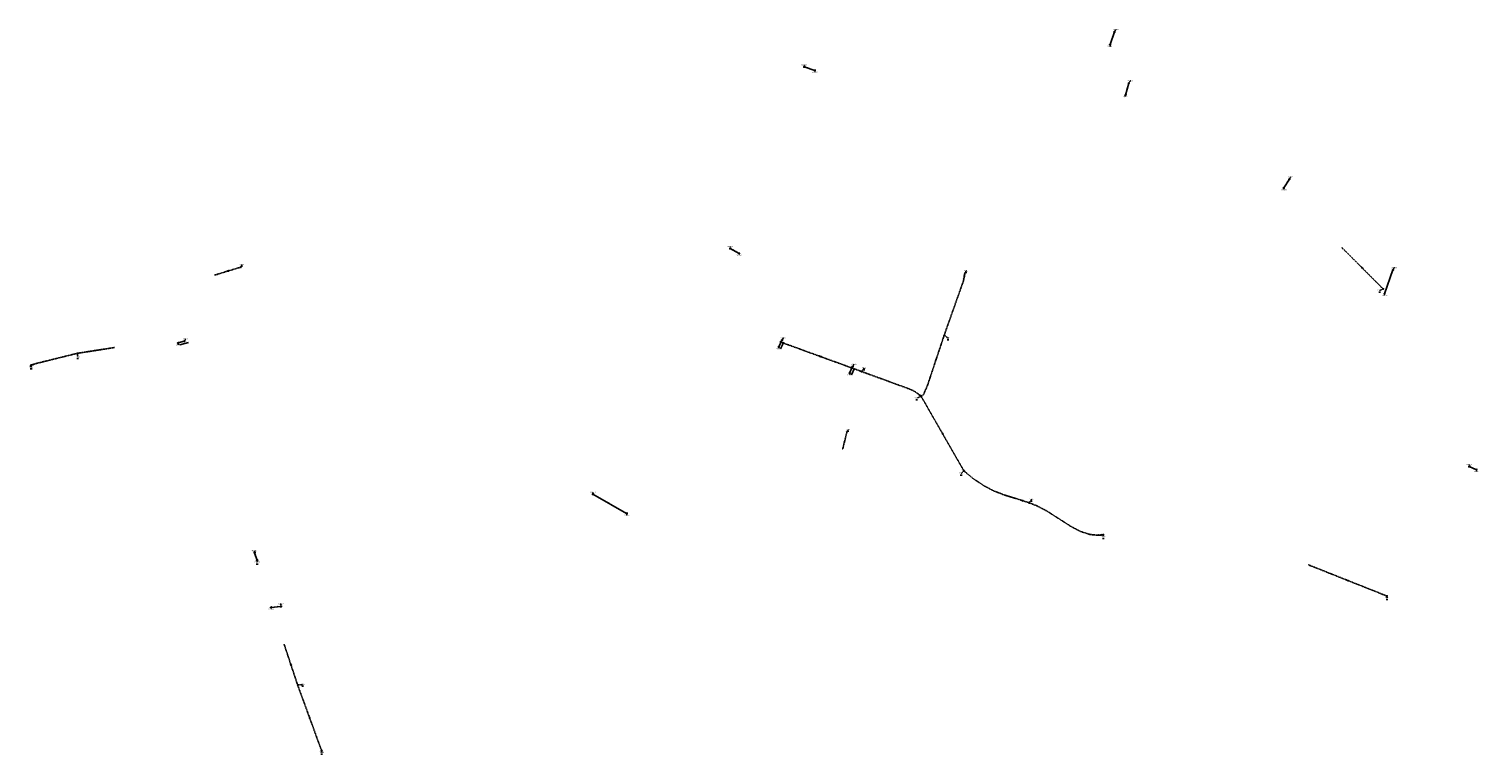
# Model space of a CAD drawing. Extents: x 188323 to 208361, y 565368 to 574910.
# Tile 33 of 256: x 199742 to 201644, y 565368 to 566319. Entities that reach past the tile are written whole.
import ezdxf

# ---------------------------------------------------------------- set-up
doc = ezdxf.new("R2010")
doc.units = 0
doc.linetypes.add('DASHDOT', pattern=[1, 0.5, -0.25, 0, -0.25])
doc.linetypes.add('DASHED', pattern=[0.75, 0.5, -0.25])
doc.layers.get('0').update_dxf_attribs({"linetype": 'CONTINUOUS'})
for name, color, linetype in [('RIO-AFM', 7, 'CONTINUOUS'), ('RIO-BOK', 7, 'CONTINUOUS'), ('RIO-DET', 7, 'CONTINUOUS'), ('RIO-KNP', 7, 'CONTINUOUS'), ('RIO-KNR', 7, 'CONTINUOUS'), ('RIO-LAG', 7, 'CONTINUOUS'), ('RIO-LAG_2B', 7, 'DASHED'), ('RIO-LEN', 7, 'CONTINUOUS'), ('RIO-MVD', 1, 'CONTINUOUS'), ('RIO-VRB', 6, 'DASHDOT'), ('RIO-VRH', 7, 'CONTINUOUS')]:
    doc.layers.add(name, color=color, linetype=linetype)
doc.styles.add('RIO-TXT', font='isocp.shx')

# ---------------------------------------------------------------- blocks, each defined once
blk = doc.blocks.new('L_VHR')
blk.add_lwpolyline([(-0.5, 0), (0.5, 0), (-0.5, 0.15), (-0.5, -0.15), (0.5, 0)])
blk = doc.blocks.new('K_IPD')
blk.add_lwpolyline([(-0.496027, 0.307994), (0.503973, 0.307994), (0.003973, -0.558031)], close=True)
blk.add_solid([(-0.496027, 0.307994), (0.503973, 0.307994), (0.003973, -0.558031)])
at = {"style": 'RIO-TXT', "flags": 1}
blk.add_attdef('KNOOPNAAM', (2, 2), '', height=1, dxfattribs=at)
blk = doc.blocks.new('K_FIC')
blk.add_circle((0, 0), 0.0625)
at = {"style": 'RIO-TXT', "flags": 1}
blk.add_attdef('KNOOPNAAM', (2, 2), '', height=1, dxfattribs=at)
blk = doc.blocks.new('K_UTB')
blk.add_lwpolyline([(0.5, 0.15), (0.5, -0.3), (-0.5, -0.3), (-0.5, 0.15), (-0.45, 0.15), (-0.45, -0.25), (0, -0.25), (0.45, -0.25), (0.45, 0.15)], close=True)
blk.add_lwpolyline([(0.85, 0.6), (0.55, 0.65), (0.614828, 0.459583), (0.850842, 0.598937)])
blk.add_arc((0.85, -0.25), 0.85, 90, 180)
at = {"style": 'RIO-TXT', "flags": 1}
blk.add_attdef('KNOOPNAAM', (2, 2), '', height=1, dxfattribs=at)
blk = doc.blocks.new('1294_90______900383____900384_')
at = {"layer": 'RIO-LAG'}
blk.add_line((0, 0), (4.014, 8.962), dxfattribs=at)
at = {"layer": 'RIO-AFM', "style": 'RIO-TXT'}
blk.add_text('r 300', height=0.9, rotation=65.865, dxfattribs=at).set_placement((1.1092, 3.6994))
at = {"layer": 'RIO-LEN', "style": 'RIO-TXT'}
blk.add_text('9m', height=0.9, rotation=65.865, dxfattribs=at).set_placement((0.4469, 2.2209))
blk = doc.blocks.new('1295_90______900385____900386_')
at = {"layer": 'RIO-LAG'}
blk.add_line((0, 0), (-4.288, -8.836), dxfattribs=at)
at = {"layer": 'RIO-AFM', "style": 'RIO-TXT'}
blk.add_text('r 200', height=0.9, rotation=424.0931, dxfattribs=at).set_placement((-2.9491, -4.9281))
at = {"layer": 'RIO-LEN', "style": 'RIO-TXT'}
blk.add_text('10m', height=0.9, rotation=424.0931, dxfattribs=at).set_placement((-3.8914, -6.8717))
blk = doc.blocks.new('1296_90______900389____900390_')
at = {"layer": 'RIO-LAG'}
blk.add_line((0, 0), (11.001, 3.139), dxfattribs=at)
at = {"layer": 'RIO-AFM', "style": 'RIO-TXT'}
blk.add_text('e 350/525', height=0.9, rotation=15.925, dxfattribs=at).set_placement((3.2862, 1.4577))
at = {"layer": 'RIO-LEN', "style": 'RIO-TXT'}
blk.add_text('8m', height=0.9, rotation=15.925, dxfattribs=at).set_placement((1.7284, 1.0132))

msp = doc.modelspace()

# ---------------------------------------------------------------- linework, layer by layer
at = {"layer": 'RIO-LAG'}
for p, q in [((201160.368, 566298.944), (201166.08, 566315.52)), ((200773.024, 566265.024), (200759.2, 566269.568)), ((201180.576, 566232.512), (201185.072, 566248.32)), ((201395.696, 566122.304), (201388.256, 566110.784)), ((200662.112, 566031.04), (200673.84, 566024.832)), ((201520.432, 565971.84), (201531.456, 566003.008)), ((199937.792, 565907.264), (199945.856, 565909.568)), ((200730, 565910.848), (200725.792, 565902.144)), ((200818.816, 565867.712), (200822.688, 565876.352)), ((201641.024, 565740.928), (201631.664, 565745.024)), ((200481.984, 565708.672), (200526.192, 565683.52)), ((200038.208, 565631.744), (200041.456, 565621.696)), ((200072.656, 565561.216), (200059.872, 565560.128))]:
    msp.add_line(p, q, dxfattribs=at)
at = {"layer": 'RIO-LAG_2B'}
for p, q in [((201518.752, 565978.112), (201463.744, 566033.28)), ((200020.192, 566006.784), (199986.176, 565996.48)), ((200834.736, 565869.696), (200726.928, 565908.928)), ((200834.736, 565869.696), (200726.928, 565908.928)), ((199805.52, 565893.632), (199854.432, 565901.248)), ((200968.704, 565739.328), (200912.496, 565837.376)), ((200815.296, 565790.656), (200809.728, 565768.192)), ((201523.632, 565575.104), (201420.432, 565616.128)), ((200094.688, 565458.24), (200076.88, 565511.872)), ((200126.016, 565372.224), (200094.688, 565458.24))]:
    msp.add_line(p, q, dxfattribs=at)
for points in [[(200969.952, 565998.976), (200968.128, 565988.8), (200942.864, 565917.568)], [(200942.864, 565917.568), (200920.928, 565851.584), (200915.776, 565839.808), (200912.496, 565837.376)], [(199744.784, 565878.016), (199751.232, 565880.192), (199805.52, 565893.632)], [(200912.496, 565837.376), (200909.376, 565839.936), (200903.376, 565844.032), (200896.768, 565846.976), (200834.736, 565869.696)], [(201054.192, 565697.472), (201036.688, 565703.168), (201021.376, 565707.776), (201007.472, 565713.28), (200995.584, 565719.488), (200981.136, 565729.024), (200968.704, 565739.328)], [(201151.424, 565655.488), (201144.384, 565654.912), (201134.064, 565655.872), (201121.408, 565659.968), (201109.296, 565666.304), (201076.832, 565687.104), (201064.496, 565693.44), (201054.192, 565697.472)]]:
    msp.add_lwpolyline(points, dxfattribs=at)
at = {"layer": 'RIO-VRB'}
for p, q in [((201166.08, 566315.5), (201168.0564, 566318.5558)), ((201160.37, 566298.96), (201160.9035, 566296.6316)), ((200759.2, 566269.57), (200759.1997, 566272.345)), ((200773.03, 566265.04), (200773.5635, 566262.7116)), ((201185.07, 566248.3), (201187.0464, 566251.3558)), ((201180.57, 566232.51), (201181.1035, 566230.1816)), ((201395.69, 566122.28), (201397.6664, 566125.3358)), ((201388.26, 566110.81), (201388.7935, 566108.4816)), ((200662.12, 566031.04), (200662.1197, 566033.815)), ((200673.84, 566024.82), (200674.3735, 566022.4916)), ((200020.2, 566006.81), (200021.7372, 566010.1732)), ((200969.95, 565999), (200971.9264, 566002.0558)), ((201531.45, 566003.02), (201533.4264, 566006.0758)), ((201518.75, 565978.12), (201514.3559, 565976.2809)), ((201520.43, 565971.81), (201520.9635, 565969.4816)), ((199937.8, 565907.25), (199938.3335, 565904.9216)), ((199945.86, 565909.55), (199947.8364, 565912.6058)), ((200730, 565910.82), (200731.9764, 565913.8758)), ((200942.87, 565917.59), (200948.2894, 565913.7419)), ((199805.52, 565893.63), (199806.4006, 565889.332)), ((200725.79, 565902.15), (200726.3235, 565899.8216)), ((199744.78, 565878.01), (199745.3135, 565875.6816)), ((200818.81, 565867.69), (200819.3435, 565865.3616)), ((200822.68, 565876.33), (200824.6564, 565879.3858)), ((200834.73, 565869.72), (200837.9918, 565874.308)), ((200912.49, 565837.4), (200907.23, 565835.0606)), ((200815.3, 565790.67), (200817.2764, 565793.7258)), ((200968.7, 565739.34), (200965.4394, 565736.151)), ((201631.66, 565745), (201631.6597, 565747.775)), ((201641.02, 565740.94), (201641.5535, 565738.6116)), ((200481.99, 565708.7), (200481.9897, 565711.475)), ((201054.19, 565697.48), (201057.4518, 565702.068)), ((200526.19, 565683.55), (200526.7235, 565681.2216)), ((201151.43, 565655.48), (201151.9635, 565653.1516)), ((200038.21, 565631.74), (200038.2097, 565634.515)), ((200041.45, 565621.72), (200041.9835, 565619.3916)), ((200072.65, 565561.22), (200072.6495, 565564.995)), ((201523.63, 565575.11), (201524.1635, 565572.7816)), ((200059.88, 565560.11), (200060.4135, 565557.7816)), ((200094.69, 565458.24), (200101.765, 565458.94)), ((200126.02, 565372.24), (200126.5535, 565369.9116))]:
    msp.add_line(p, q, dxfattribs=at)

# ---------------------------------------------------------------- block references
at = {"layer": 'RIO-DET'}
for name, p in [('1296_90______900389____900390_', (199940.304, 565904.768)), ('1295_90______900385____900386_', (200732.496, 565908.352)), ('1294_90______900383____900384_', (200821.312, 565865.216))]:
    msp.add_blockref(name, p, dxfattribs=at)
at = {"layer": 'RIO-KNP', "xscale": 1.25, "yscale": 1.25, "zscale": 1.25}
for name, p in [('K_UTB', (201166.08, 566315.52)), ('K_UTB', (201160.368, 566298.944)), ('K_UTB', (200759.2, 566269.568)), ('K_UTB', (200773.024, 566265.024)), ('K_UTB', (201185.072, 566248.32)), ('K_UTB', (201180.576, 566232.512)), ('K_UTB', (201395.696, 566122.304)), ('K_UTB', (201388.256, 566110.784)), ('K_UTB', (200662.112, 566031.04)), ('K_UTB', (200673.84, 566024.832)), ('K_IPD', (200020.192, 566006.784)), ('K_UTB', (201531.456, 566003.008)), ('K_FIC', (199986.176, 565996.48)), ('K_IPD', (200969.952, 565998.976)), ('K_IPD', (201518.752, 565978.112)), ('K_UTB', (201520.432, 565971.84)), ('K_UTB', (199937.792, 565907.264)), ('K_UTB', (199945.856, 565909.568)), ('K_UTB', (200730, 565910.848)), ('K_IPD', (200942.864, 565917.568)), ('K_IPD', (199805.52, 565893.632)), ('K_UTB', (200725.792, 565902.144)), ('K_IPD', (199744.784, 565878.016)), ('K_UTB', (200818.816, 565867.712)), ('K_UTB', (200822.688, 565876.352)), ('K_IPD', (200834.736, 565869.696)), ('K_IPD', (200912.496, 565837.376)), ('K_IPD', (200815.296, 565790.656)), ('K_FIC', (200809.728, 565768.192)), ('K_IPD', (200968.704, 565739.328)), ('K_UTB', (201631.664, 565745.024)), ('K_UTB', (201641.024, 565740.928)), ('K_UTB', (200481.984, 565708.672)), ('K_IPD', (201054.192, 565697.472)), ('K_UTB', (200526.192, 565683.52)), ('K_IPD', (201151.424, 565655.488)), ('K_UTB', (200038.208, 565631.744)), ('K_UTB', (200041.456, 565621.696)), ('K_IPD', (201523.632, 565575.104)), ('K_UTB', (200059.872, 565560.128)), ('K_UTB', (200072.656, 565561.216)), ('K_IPD', (200094.688, 565458.24)), ('K_IPD', (200126.016, 565372.224))]:
    msp.add_blockref(name, p, dxfattribs=at)
at = {"layer": 'RIO-VRH', "xscale": 2, "yscale": 2, "zscale": 2}
for p, rotation in [((200003.19, 566001.645), 196.8889), ((201491.245, 566005.715), 134.911), ((200969.04, 565993.915), 259.8458), ((199829.98, 565897.425), 8.8183), ((200780.83, 565889.335), 160.0048), ((200780.83, 565889.335), 160.0048), ((199748.005, 565879.105), 18.7523), ((200931.895, 565884.59), 251.5969), ((200910.935, 565838.68), 140.5444), ((200940.595, 565788.37), 119.8283), ((201045.44, 565700.335), 161.9311), ((201147.905, 565655.18), 184.864), ((201472.03, 565595.605), 158.3397), ((200085.785, 565485.055), 108.3781), ((200110.355, 565415.24), 110.0239)]:
    msp.add_blockref('L_VHR', p, dxfattribs=dict(at, rotation=rotation))

# ---------------------------------------------------------------- texts
at = {"layer": 'RIO-AFM', "style": 'RIO-TXT'}
for s, rotation, p in [('r 300', 70.947, (201162.4879, 566306.6272)), ('r 300', 341.8657, (200765.5015, 566268.0364)), ('r 300', 74.0855, (201182.1171, 566239.7628)), ('r 300', 417.06, (201391.1116, 566116.1388)), ('r 125', 332.0472, (200667.5003, 566028.7548)), ('r 200', 376.8889, (200002.266, 566001.8982)), ('r 160', 314.9109, (201491.0442, 566006.659)), ('r 160', 439.8458, (200968.4023, 565993.2057)), ('r 200', 70.5452, (201525.1988, 565986.8176)), ('r 160', 8.8183, (199829.1028, 565897.7949)), ('r 250', 340.0048, (200780.5055, 565890.0235)), ('r 250', 340.0048, (200780.5055, 565890.0235)), ('r 160', 431.5969, (200931.1444, 565883.9856)), ('r 160', 18.7523, (199747.077, 565879.318)), ('r 250', 320.5444, (200910.6276, 565839.5816)), ('r 160', 436.0461, (200811.8228, 565778.7706)), ('r 250', 299.8283, (200940.7906, 565789.1054)), ('r 600', 336.5531, (201635.7964, 565743.7537)), ('r 200', 330.3629, (200503.6406, 565696.9739)), ('r 250', 341.9311, (201044.826, 565701.0669)), ('r 250', 364.864, (201147.3239, 565655.6343)), ('r 250', 287.9261, (200040.059, 565627.656)), ('r 160', 338.3397, (201471.7251, 565596.3016)), ('r 200', 364.9673, (200065.4141, 565561.0965)), ('r 200', 288.3781, (200086.0205, 565485.9875)), ('r 200', 290.0239, (200110.5742, 565416.1822))]:
    msp.add_text(s, height=0.9, rotation=rotation, dxfattribs=at).set_placement(p)
at = {"layer": 'RIO-BOK', "style": 'RIO-TXT'}
for s, rotation, p in [('-0.40', 314.9109, (201463.7379, 566031.3303)), ('-1.22', 376.8889, (200016.6778, 566004.2982)), ('-1.29', 376.8889, (199987.9267, 565995.5482)), ('0.92', 439.8458, (200970.6968, 565995.2499)), ('-0.26', 314.9109, (201514.8974, 565980.0683)), ('-0.35', 340.0048, (200727.7678, 565907.1562)), ('-0.35', 340.0048, (200727.7678, 565907.1562)), ('0.85', 431.5969, (200943.0354, 565913.7836)), ('0.85', 430.4696, (200944.6568, 565918.4426)), ('-1.01', 13.8932, (199801.8755, 565891.2862)), ('-1.01', 8.8183, (199807.1179, 565892.4612)), ('-1.07', 8.8183, (199850.6026, 565899.2079)), ('-0.73', 18.7523, (199746.5556, 565877.1344)), ('-0.08', 340.0048, (200830.4227, 565869.8723)), ('-0.08', 340.0048, (200830.4227, 565869.8723)), ('-0.08', 339.8885, (200835.5641, 565867.9246)), ('0.12', 320.5444, (200908.8523, 565838.5815)), ('0.12', 299.8283, (200911.9727, 565835.489)), ('0.12', 396.5294, (200914.4483, 565837.1096)), ('0.41', 299.8283, (200965.775, 565741.7671)), ('0.87', 320.2484, (200968.882, 565737.3686)), ('1.05', 341.9311, (201050.3739, 565697.2624)), ('1.05', 338.6043, (201054.9837, 565695.6663)), ('1.25', 364.864, (201148.0015, 565653.7854)), ('-0.88', 287.9261, (200037.3097, 565629.9768)), ('-0.88', 287.9261, (200038.8603, 565625.1918)), ('-0.53', 338.3397, (201421.2153, 565614.2827)), ('-0.43', 338.3397, (201519.328, 565575.3853)), ('0.00', 288.3781, (200075.9936, 565510.0998)), ('0.11', 288.3781, (200092.2711, 565461.1882)), ('0.11', 290.0239, (200093.8548, 565456.445)), ('0.28', 290.0239, (200123.5386, 565375.1243))]:
    msp.add_text(s, height=0.9, rotation=rotation, dxfattribs=at).set_placement(p)
at = {"layer": 'RIO-KNR', "style": 'RIO-TXT'}
for s, p in [('900382', (201164.2314, 566317.8058)), ('900381', (201157.0785, 566295.8816)), ('900394', (200755.3747, 566271.595)), ('900393', (200769.7385, 566261.9616)), ('900380', (201183.2214, 566250.6058)), ('900379', (201177.2785, 566229.4316)), ('900377', (201393.8414, 566124.5858)), ('900378', (201384.9685, 566107.7316)), ('900391', (200658.2947, 566033.065)), ('900392', (200670.5485, 566021.7416)), ('71026', (200018.5497, 566009.4232)), ('71030', (200968.7389, 566001.3058)), ('900376', (201529.6014, 566005.3258)), ('71039', (201511.1684, 565975.5309)), ('900375', (201517.1385, 565968.7316)), ('900389', (199934.5085, 565904.1716)), ('900390', (199944.0114, 565911.8558)), ('900385', (200728.1514, 565913.1258)), ('71031', (200945.1019, 565912.9919)), ('71025', (199803.2131, 565888.582)), ('900386', (200722.4985, 565899.0716)), ('71024', (199742.126, 565874.9316)), ('900384', (200820.8314, 565878.6358)), ('71038', (200834.8043, 565873.558)), ('900383', (200815.5185, 565864.6116)), ('71032', (200904.0425, 565834.3106)), ('71033', (200814.0889, 565792.9758)), ('71034', (200962.2519, 565735.401)), ('900374', (201627.8347, 565747.025)), ('900373', (201637.7285, 565737.8616)), ('900728', (200478.1647, 565710.725)), ('71035', (201054.2643, 565701.318)), ('900729', (200522.8985, 565680.4716)), ('71036', (201148.776, 565652.4016)), ('901797', (200034.3847, 565633.765)), ('901798', (200038.1585, 565618.6416)), ('900387', (200068.8245, 565564.245)), ('71037', (201520.976, 565572.0316)), ('900388', (200056.5885, 565557.0316)), ('71023', (200098.5775, 565458.19)), ('71022', (200123.366, 565369.1616))]:
    msp.add_text(s, height=1.5, dxfattribs=at).set_placement(p)
at = {"layer": 'RIO-LEN', "style": 'RIO-TXT'}
for s, rotation, p in [('18m', 70.947, (201161.7831, 566304.5854)), ('15m', 341.8657, (200763.4483, 566268.7075)), ('16m', 74.0855, (201181.5251, 566237.6855)), ('14m', 417.06, (201389.9384, 566114.3252)), ('13m', 332.0472, (200665.5917, 566029.7662)), ('36m', 376.8889, (200000.1995, 566001.2693)), ('78m', 314.9109, (201489.5183, 566008.1879)), ('86m', 439.8458, (200968.0232, 565991.0793)), ('33m', 70.5452, (201524.4796, 565984.7808)), ('50m', 8.8183, (199826.9684, 565897.4637)), ('115m', 340.0048, (200777.9677, 565890.9452)), ('115m', 340.0048, (200777.9677, 565890.9452)), ('63m', 18.7523, (199745.0317, 565878.6235)), ('86m', 431.5969, (200930.464, 565881.9355)), ('85m', 320.5444, (200908.9591, 565840.9533)), ('113m', 299.8283, (200939.4464, 565791.447)), ('23m', 436.0461, (200811.3035, 565776.6739)), ('10m', 336.5531, (201633.8143, 565744.612)), ('51m', 330.3629, (200501.7626, 565698.041)), ('96m', 341.9311, (201042.7721, 565701.7356)), ('108m', 364.864, (201144.6338, 565655.4036)), ('11m', 287.9261, (200039.3932, 565629.7108)), ('111m', 338.3397, (201469.2152, 565597.2967)), ('13m', 364.9673, (200063.2624, 565560.9081)), ('57m', 288.3781, (200085.3385, 565488.0369)), ('92m', 290.0239, (200109.8336, 565418.2113))]:
    msp.add_text(s, height=0.9, rotation=rotation, dxfattribs=at).set_placement(p)
at = {"layer": 'RIO-MVD', "style": 'RIO-TXT'}
for s, p in [('%%U0.19', (200020.2072, 566008.0232)), ('%%U1.82', (200970.3964, 565999.9058)), ('%%U0.99', (201512.8259, 565974.1309)), ('%%U2.11', (200946.7594, 565911.5919)), ('%%U0.31', (199804.8706, 565887.182)), ('%%U0.29', (199743.7835, 565873.5316)), ('%%U1.32', (200836.4618, 565872.158)), ('%%U1.73', (200905.7, 565832.9106)), ('%%U1.25', (200815.7464, 565791.5758)), ('%%U2.08', (200963.9094, 565734.001)), ('%%U2.51', (201055.9218, 565699.918)), ('%%U2.47', (201150.4335, 565651.0016)), ('%%U0.32', (200036.6797, 565632.365)), ('%%U0.33', (200040.4535, 565617.2416)), ('%%U0.76', (201522.6335, 565570.6316)), ('%%U1.31', (200100.235, 565456.79)), ('%%U1.45', (200125.0235, 565367.7616))]:
    msp.add_text(s, height=0.9, dxfattribs=at).set_placement(p)

doc.saveas('drawing.dxf')
